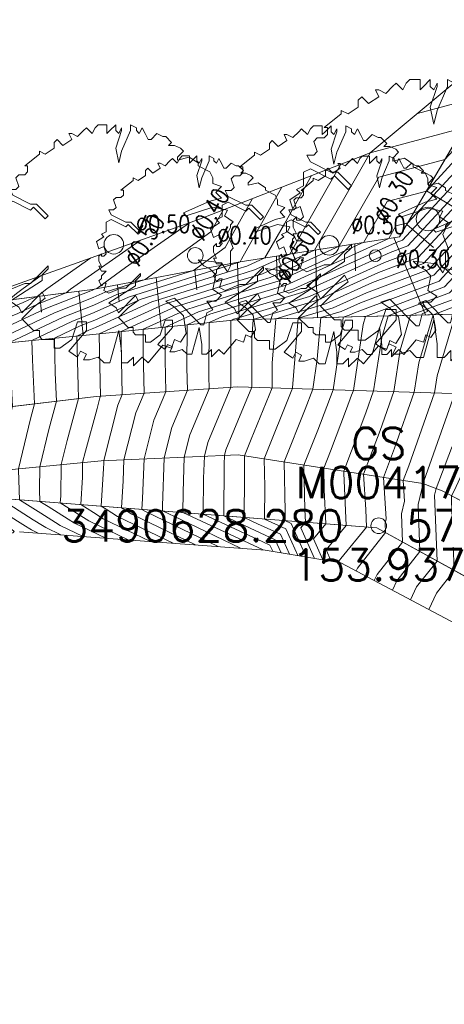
# Model space of a CAD drawing. Header units: metres. Extents: x 3490449 to 3490968, y 5754217 to 5754743.
# Tile 46 of 212: x 3490619 to 3490630, y 5754399 to 5754424. Entities that reach past the tile are written whole.
import ezdxf
from ezdxf.enums import TextEntityAlignment as Align

# ---------------------------------------------------------------- set-up
doc = ezdxf.new("R2010")
doc.units = ezdxf.units.M
doc.header["$LTSCALE"] = 0.25
doc.linetypes.add('Kartierung-07$0$AUSGEZOGEN', pattern=[0])
for name, color, linetype, lineweight, true_color in [('Kartierung-07$0$$BOESCHUNG', 7, 'Continuous', 18, 0x82563a), ('Kartierung-07$0$$BRUCH', 7, 'Continuous', 18, 0x82563a), ('Kartierung-07$0$$HOEHEN_Haupt', 7, 'Continuous', 18, 0x82563a), ('Kartierung-07$0$$HOEHEN_Mittel', 7, 'Continuous', 18, 0x82563a), ('Kartierung-07$0$$P_INF_FL', 7, 'Kartierung-07$0$AUSGEZOGEN', 18, 0x82563a), ('Kartierung-07$0$$P_INF_H', 7, 'Kartierung-07$0$AUSGEZOGEN', 18, 0x82563a), ('Kartierung-07$0$$P_INF_NR', 7, 'Kartierung-07$0$AUSGEZOGEN', 18, 0x82563a), ('Kartierung-07$0$$P_INF_X', 7, 'Kartierung-07$0$AUSGEZOGEN', 18, 0x82563a), ('Kartierung-07$0$$PKT_GS', 7, 'Continuous', 18, 0x82563a), ('Kartierung-07$0$B_Baum', 7, 'Continuous', 18, 0x82563a), ('Kartierung-07$0$B_Befestigt', 7, 'Continuous', 18, 0x82563a), ('Kartierung-07$0$B_Boeschung_OK', 7, 'Continuous', 18, 0x82563a), ('Kartierung-07$0$B_Gelaendeknick', 7, 'Continuous', 18, 0x82563a), ('Kartierung-07$0$B_Schrift_Baum', 7, 'Continuous', 18, 0x82563a), ('Kartierung-07$0$B_Schrift_Baum_60Grad', 7, 'Continuous', 18, 0x82563a), ('Kartierung-07$0$B_Zaun', 7, 'Kartierung-07$0$AUSGEZOGEN', 18, 0x82563a), ('Kartierung-07$0$Hilfe_DGM', 7, 'Continuous', 18, 0x82563a), ('Kartierung-07$0$SYM_GS', 7, 'Kartierung-07$0$AUSGEZOGEN', 18, 0x82563a)]:
    doc.layers.add(name, color=color, linetype=linetype, lineweight=lineweight, true_color=true_color)
doc.styles.add('Kartierung-07$0$STANDARD', font='romans.shx', dxfattribs={"width": 0.8})

# ---------------------------------------------------------------- blocks, each defined once
blk = doc.blocks.new('Kartierung-07$0$PKT_GS')
at = {"layer": 'Kartierung-07$0$SYM_GS'}
blk.add_circle((0, 0), 0.2, dxfattribs=at)
at = {"layer": 'Kartierung-07$0$$P_INF_FL', "style": 'Kartierung-07$0$STANDARD'}
blk.add_attdef('CODE', text='', height=0.8, dxfattribs=at).set_placement((0, 1.7), align=Align.CENTER)
at = {"layer": 'Kartierung-07$0$$P_INF_H', "style": 'Kartierung-07$0$STANDARD'}
blk.add_attdef('H', text='', height=0.8, dxfattribs=at).set_placement((0, -1.4), align=Align.CENTER)
at = {"layer": 'Kartierung-07$0$$P_INF_NR', "style": 'Kartierung-07$0$STANDARD'}
blk.add_attdef('NR', text='', height=0.8, dxfattribs=at).set_placement((0, 0.7), align=Align.CENTER)
at = {"layer": 'Kartierung-07$0$$P_INF_X', "style": 'Kartierung-07$0$STANDARD'}
blk.add_attdef('X', text='', height=0.8, dxfattribs=at).set_placement((-0.9, -0.4), align=Align.RIGHT)
blk.add_attdef('Y', (0.7, -0.4), '', height=0.8, dxfattribs=at)
blk = doc.blocks.new('Kartierung-07$0$B_Baum')
at = {"layer": 'Kartierung-07$0$B_Baum'}
blk.add_lwpolyline([(-0.4417, -0.1918), (-0.4667, -0.1793), (-0.4542, -0.1418), (-0.4667, -0.1418), (-0.4792, -0.1543), (-0.4917, -0.1293), (-0.4792, -0.1168), (-0.4792, -0.1043), (-0.4542, -0.0793), (-0.4792, -0.0793), (-0.4917, -0.0543), (-0.4792, -0.0543), (-0.4917, -0.0293), (-0.4917, -0.0043), (-0.4792, 0.0082), (-0.4792, -0.0043), (-0.4667, -0.0043), (-0.4542, 0.0082), (-0.4667, 0.0457), (-0.4917, 0.0332), (-0.5042, 0.0707), (-0.4667, 0.0957), (-0.4792, 0.1082), (-0.4542, 0.1207), (-0.4542, 0.1457), (-0.4542, 0.1707), (-0.4292, 0.1832), (-0.3542, 0.1457), (-0.3417, 0.1582), (-0.2917, 0.1082), (-0.2792, 0.1207), (-0.3292, 0.1707), (-0.3542, 0.1707), (-0.4292, 0.2082), (-0.4417, 0.2332), (-0.4167, 0.2332), (-0.4042, 0.2457), (-0.4167, 0.2832), (-0.4042, 0.2957), (-0.3792, 0.2957), (-0.3667, 0.3082), (-0.3667, 0.3332), (-0.3792, 0.3332), (-0.3167, 0.3832), (-0.3167, 0.3957), (-0.2917, 0.3832), (-0.2542, 0.4082), (-0.2542, 0.4332), (-0.2417, 0.4457), (-0.2167, 0.4207), (-0.1792, 0.4457), (-0.1917, 0.4707), (-0.1792, 0.4707), (-0.1542, 0.4582), (-0.1292, 0.4832), (-0.1167, 0.4957), (-0.0917, 0.4707), (-0.0792, 0.4957), (-0.0667, 0.5082), (-0.0292, 0.5082), (-0.0292, 0.4707), (-0.0167, 0.4832), (0.0083, 0.5082), (0.0083, 0.4832), (0.0208, 0.4707), (0.0333, 0.4957), (0.0333, 0.4832), (0.0083, 0.4082), (0.0208, 0.3457), (0.0333, 0.3957), (0.0708, 0.4832), (0.0708, 0.5082), (0.0958, 0.4957), (0.0958, 0.4832), (0.1083, 0.4707), (0.1208, 0.4957), (0.1333, 0.4707), (0.1458, 0.4457), (0.1583, 0.4457), (0.1833, 0.4707), (0.2083, 0.4582), (0.2208, 0.4582), (0.2458, 0.4332), (0.2333, 0.4207), (0.2583, 0.4207), (0.2833, 0.4082), (0.2958, 0.3957), (0.2708, 0.3707), (0.2708, 0.3582), (0.3208, 0.3707), (0.3583, 0.3457), (0.3583, 0.3332), (0.4083, 0.3082), (0.4208, 0.2832), (0.4208, 0.2582), (0.4583, 0.2457), (0.4333, 0.2207), (0.4583, 0.1957), (0.4083, 0.1832), (0.2958, 0.1332), (0.3083, 0.1207), (0.4208, 0.1582), (0.4833, 0.1457), (0.4708, 0.1207), (0.5083, 0.0957), (0.4958, 0.0832), (0.4958, 0.0707), (0.4833, 0.0457), (0.5083, -0.0168), (0.4958, -0.0293), (0.4958, -0.0918), (0.4833, -0.1168), (0.4583, -0.0793), (0.3583, -0.0668), (0.3833, -0.0918), (0.4083, -0.1043), (0.4333, -0.1293), (0.4208, -0.1918), (0.4583, -0.2168), (0.4333, -0.2418), (0.3958, -0.2418), (0.4208, -0.2793), (0.3958, -0.2918), (0.3833, -0.3418), (0.3708, -0.3418), (0.2583, -0.2293), (0.2208, -0.2418), (0.2583, -0.2668), (0.2958, -0.3043), (0.3083, -0.3793), (0.2833, -0.4168), (0.2583, -0.4043), (0.2458, -0.4418), (0.2083, -0.4293), (0.1458, -0.5043), (0.1208, -0.4793), (0.0833, -0.5168), (0.0833, -0.4793), (0.0583, -0.5043), (0.0333, -0.5043), (0.0333, -0.4543), (0.0208, -0.3668), (-0.0167, -0.5043), (-0.0417, -0.5043), (-0.0667, -0.4793), (-0.1042, -0.4918), (-0.1292, -0.4918), (-0.1167, -0.4668), (-0.1417, -0.4543), (-0.1542, -0.4793), (-0.1917, -0.4543), (-0.1167, -0.3668), (-0.1167, -0.3293), (-0.1542, -0.3293), (-0.1792, -0.4043), (-0.2292, -0.4418), (-0.2542, -0.4418), (-0.2542, -0.4043), (-0.3042, -0.4043), (-0.3167, -0.3918), (-0.3167, -0.3668), (-0.3417, -0.3668), (-0.3917, -0.3168), (-0.3417, -0.2668), (-0.2917, -0.2293), (-0.3042, -0.2043), (-0.3917, -0.2918), (-0.4042, -0.2668), (-0.4417, -0.2418), (-0.3042, -0.1543), (-0.3042, -0.1293), (-0.2792, -0.1043), (-0.2792, -0.0918), (-0.3542, -0.1668), (-0.3792, -0.1668), (-0.4417, -0.1918)], dxfattribs=at)

msp = doc.modelspace()

# ---------------------------------------------------------------- linework, layer by layer
at = {"layer": 'Kartierung-07$0$$BOESCHUNG', "ltscale": 0.02}
for p, q in [((3490631.669, 5754418.386, 89.448), (3490629.502, 5754419.68, 154.956)), ((3490629.682, 5754418.233, 141.781), (3490628.995, 5754418.818, 154.956)), ((3490629.472, 5754416.515, 154.184), (3490628.664, 5754418.486, 154.98)), ((3490627.685, 5754417.641, 154.768), (3490627.668, 5754418.33, 155.137)), ((3490625.69, 5754417.425, 155.096), (3490625.675, 5754418.016, 155.453)), ((3490626.716, 5754416.443, 154.315), (3490626.671, 5754418.173, 155.295)), ((3490624.717, 5754416.391, 154.663), (3490624.679, 5754417.859, 155.609)), ((3490622.727, 5754416.195, 155.018), (3490622.597, 5754417.471, 155.778)), ((3490623.635, 5754417.152, 155.381), (3490623.583, 5754417.655, 155.698)), ((3490621.656, 5754416.845, 155.612), (3490621.611, 5754417.286, 155.857)), ((3490619.673, 5754416.589, 155.889), (3490619.633, 5754416.997, 156.091)), ((3490620.737, 5754415.993, 155.372), (3490620.626, 5754417.123, 155.956))]:
    msp.add_line(p, q, dxfattribs=at)
at = {"layer": 'Kartierung-07$0$$BRUCH', "ltscale": 0.02}
for p, q in [((3490628.814, 5754418.51), (3490631.994, 5754423.921)), ((3490624.694, 5754417.862), (3490628.814, 5754418.51)), ((3490620.971, 5754417.167), (3490624.694, 5754417.862)), ((3490616.194, 5754416.56), (3490620.971, 5754417.167)), ((3490630.568, 5754416.543), (3490624.638, 5754416.389)), ((3490624.638, 5754416.389), (3490621.068, 5754416.026)), ((3490621.068, 5754416.026), (3490616.34, 5754415.56)), ((3490621.071, 5754414.436), (3490616.68, 5754413.909)), ((3490624.685, 5754414.68), (3490621.071, 5754414.436)), ((3490630.436, 5754414.504), (3490624.685, 5754414.68)), ((3490621.199, 5754412.796), (3490624.691, 5754412.946)), ((3490624.691, 5754412.946), (3490629.409, 5754412.214)), ((3490616.901, 5754412.378), (3490621.199, 5754412.796)), ((3490616.948, 5754411.969), (3490628.232, 5754411.083)), ((3490636.264, 5754408.682), (3490629.903, 5754412.025)), ((3490628.232, 5754411.083), (3490638.489, 5754405.437))]:
    msp.add_line(p, q, dxfattribs=at)
at = {"layer": 'Kartierung-07$0$$HOEHEN_Haupt', "ltscale": 0.02}
for points in [[(3490627.067, 5754410.234), (3490626.939, 5754410.518), (3490627.328, 5754410.995), (3490627.45, 5754411.144), (3490627.39, 5754412.48), (3490627.387, 5754412.528), (3490627.954, 5754414.015), (3490628.152, 5754414.574), (3490628.358, 5754415.943), (3490628.521, 5754416.49), (3490630.091, 5754417.078), (3490630.532, 5754417.555), (3490632.706, 5754421.001), (3490633.026, 5754421.388), (3490633.44, 5754421.55), (3490637.005, 5754422.648), (3490639.011, 5754423.972), (3490640.643, 5754426.021)], [(3490626.001, 5754410.412), (3490625.774, 5754410.918), (3490625.189, 5754411.189), (3490624.844, 5754411.349), (3490624.853, 5754412.375), (3490624.856, 5754412.747), (3490624.853, 5754412.921), (3490625.023, 5754413.348), (3490625.557, 5754414.653), (3490625.557, 5754415.28), (3490625.653, 5754416.415), (3490626.92, 5754416.794), (3490628.12, 5754417.339), (3490629.423, 5754417.827), (3490630.483, 5754418.973), (3490631.815, 5754421.084), (3490632.708, 5754422.167), (3490633.869, 5754422.621), (3490635.587, 5754423.15), (3490638.768, 5754425.249)], [(3490641.415, 5754425.409), (3490639.254, 5754422.695), (3490638.424, 5754422.147), (3490635.605, 5754421.279), (3490634.509, 5754420.483), (3490633.888, 5754419.911), (3490631.228, 5754416.278), (3490631.125, 5754416.077), (3490630.724, 5754414.39), (3490630.137, 5754413.114), (3490629.746, 5754412.085), (3490629.705, 5754411.913), (3490629.77, 5754410.236), (3490629.249, 5754409.574), (3490629.094, 5754409.248)], [(3490624.18, 5754410.606), (3490622.343, 5754411.488), (3490622.238, 5754411.554), (3490622.255, 5754411.832), (3490622.291, 5754412.843), (3490622.541, 5754413.831), (3490622.845, 5754414.556), (3490622.826, 5754415.372), (3490622.828, 5754416.205), (3490623.677, 5754416.593), (3490624.657, 5754416.9), (3490625.915, 5754417.276), (3490628.536, 5754418.466), (3490628.718, 5754418.784), (3490629.023, 5754418.865), (3490630.433, 5754420.39), (3490630.923, 5754421.167), (3490632.391, 5754422.946), (3490634.148, 5754423.632)], [(3490621.311, 5754410.82), (3490620.513, 5754411.203), (3490620.35, 5754411.306), (3490619.845, 5754411.624), (3490619.632, 5754411.758), (3490619.621, 5754412.056), (3490619.63, 5754412.643), (3490619.857, 5754413.591), (3490620.058, 5754414.314), (3490620.022, 5754415.038), (3490620.001, 5754415.921), (3490620.661, 5754416.234), (3490621.038, 5754416.383), (3490622.188, 5754416.909), (3490624.688, 5754417.691), (3490624.911, 5754417.758), (3490625.376, 5754417.969), (3490625.875, 5754418.841), (3490626.561, 5754420.068)], [(3490617.853, 5754410.698), (3490618.155, 5754411.01), (3490617.195, 5754411.856), (3490617.026, 5754411.963), (3490616.904, 5754412.352), (3490616.895, 5754412.377), (3490616.899, 5754412.393), (3490617.243, 5754413.977), (3490617.221, 5754414.413), (3490617.132, 5754415.638), (3490618.638, 5754416.371), (3490619.069, 5754416.555), (3490619.568, 5754416.791), (3490620.301, 5754417.082), (3490620.417, 5754417.175), (3490622.192, 5754418.417)]]:
    msp.add_lwpolyline(points, dxfattribs=at)
at = {"layer": 'Kartierung-07$0$$HOEHEN_Mittel', "ltscale": 0.02}
for points in [[(3490624.754, 5754410.563), (3490623.231, 5754411.294), (3490622.759, 5754411.513), (3490622.76, 5754411.641), (3490622.804, 5754412.865), (3490623, 5754413.642), (3490623.399, 5754414.593), (3490623.386, 5754415.163), (3490623.388, 5754416.262), (3490623.974, 5754416.53), (3490624.651, 5754416.742), (3490626.116, 5754417.179), (3490628.729, 5754418.366), (3490628.889, 5754418.426), (3490630.443, 5754420.107), (3490631.101, 5754421.151), (3490632.455, 5754422.79), (3490634.212, 5754423.477), (3490634.452, 5754423.551), (3490638.573, 5754426.271)], [(3490625.328, 5754410.52), (3490625.203, 5754410.58), (3490623.281, 5754411.472), (3490623.285, 5754411.996), (3490623.317, 5754412.887), (3490623.46, 5754413.453), (3490623.953, 5754414.631), (3490623.946, 5754414.955), (3490623.949, 5754416.319), (3490624.272, 5754416.467), (3490624.645, 5754416.584), (3490626.317, 5754417.083), (3490628.577, 5754418.109), (3490629.022, 5754418.276), (3490630.453, 5754419.823), (3490631.28, 5754421.134), (3490632.518, 5754422.634), (3490634.126, 5754423.263), (3490634.736, 5754423.451), (3490638.622, 5754426.015)], [(3490625.574, 5754410.484), (3490625.503, 5754410.642), (3490625.32, 5754410.726), (3490623.802, 5754411.431), (3490623.81, 5754412.35), (3490623.83, 5754412.909), (3490623.919, 5754413.264), (3490624.508, 5754414.668), (3490624.506, 5754414.747), (3490624.509, 5754416.376), (3490624.57, 5754416.404), (3490624.639, 5754416.425), (3490626.518, 5754416.987), (3490628.425, 5754417.853), (3490629.156, 5754418.126), (3490630.463, 5754419.54), (3490631.458, 5754421.117), (3490632.582, 5754422.479), (3490634.041, 5754423.049), (3490635.02, 5754423.35), (3490638.671, 5754425.76)], [(3490627.28, 5754410.198), (3490627.263, 5754410.235), (3490627.314, 5754410.298), (3490627.971, 5754411.103), (3490627.951, 5754411.549), (3490627.894, 5754412.449), (3490628.319, 5754413.564), (3490628.671, 5754414.558), (3490628.831, 5754415.616), (3490629.094, 5754416.505), (3490630.225, 5754416.928), (3490630.542, 5754417.272), (3490632.885, 5754420.985), (3490633.089, 5754421.232), (3490633.355, 5754421.336), (3490637.289, 5754422.548), (3490639.059, 5754423.716), (3490640.797, 5754425.898)], [(3490627.705, 5754409.984), (3490627.74, 5754410.056), (3490628.452, 5754410.962), (3490628.442, 5754411.202), (3490628.468, 5754411.31), (3490628.401, 5754412.37), (3490628.683, 5754413.112), (3490629.19, 5754414.542), (3490629.303, 5754415.289), (3490629.668, 5754416.52), (3490630.358, 5754416.778), (3490630.552, 5754416.988), (3490633.063, 5754420.968), (3490633.153, 5754421.077), (3490633.269, 5754421.122), (3490637.573, 5754422.448), (3490639.108, 5754423.461), (3490640.952, 5754425.776)], [(3490625.787, 5754410.448), (3490625.639, 5754410.78), (3490625.255, 5754410.958), (3490624.323, 5754411.39), (3490624.334, 5754412.705), (3490624.342, 5754412.931), (3490624.379, 5754413.075), (3490624.688, 5754413.813), (3490625.038, 5754414.669), (3490625.038, 5754415.907), (3490625.08, 5754416.4), (3490626.719, 5754416.89), (3490628.272, 5754417.596), (3490629.29, 5754417.977), (3490630.473, 5754419.256), (3490631.636, 5754421.101), (3490632.645, 5754422.323), (3490633.955, 5754422.835), (3490635.303, 5754423.25), (3490638.719, 5754425.504)], [(3490628.168, 5754409.739), (3490628.243, 5754409.895), (3490628.891, 5754410.72), (3490628.863, 5754411.439), (3490628.941, 5754411.764), (3490628.907, 5754412.292), (3490629.048, 5754412.661), (3490629.709, 5754414.526), (3490629.775, 5754414.962), (3490630.241, 5754416.535), (3490630.492, 5754416.628), (3490630.562, 5754416.705), (3490632.468, 5754419.726), (3490632.729, 5754420.113), (3490633.27, 5754420.851), (3490633.332, 5754420.908), (3490633.44, 5754420.987), (3490637.856, 5754422.348), (3490639.156, 5754423.206), (3490641.106, 5754425.654)], [(3490641.261, 5754425.531), (3490639.205, 5754422.95), (3490638.14, 5754422.247), (3490634.522, 5754421.133), (3490633.92, 5754420.696), (3490633.579, 5754420.381), (3490630.686, 5754416.431), (3490630.682, 5754416.423), (3490630.643, 5754416.261), (3490630.5, 5754415.487), (3490630.247, 5754414.635), (3490630.228, 5754414.51), (3490629.434, 5754412.27), (3490629.412, 5754412.213), (3490629.284, 5754411.676), (3490629.331, 5754410.478), (3490628.746, 5754409.735), (3490628.631, 5754409.493)], [(3490641.57, 5754425.286), (3490639.302, 5754422.439), (3490638.707, 5754422.047), (3490636.687, 5754421.424), (3490635.098, 5754420.27), (3490634.197, 5754419.44), (3490631.769, 5754416.126), (3490631.568, 5754415.731), (3490631.205, 5754414.201), (3490630.212, 5754412.042), (3490630.137, 5754411.902), (3490630.141, 5754411.766), (3490630.21, 5754409.994), (3490629.753, 5754409.413), (3490629.557, 5754409.003)], [(3490626.214, 5754410.377), (3490625.91, 5754411.056), (3490625.365, 5754411.308), (3490625.372, 5754412.126), (3490625.36, 5754412.842), (3490626.062, 5754414.603), (3490626.076, 5754414.637), (3490626.076, 5754414.654), (3490626.227, 5754416.43), (3490627.121, 5754416.697), (3490627.968, 5754417.082), (3490629.557, 5754417.677), (3490630.493, 5754418.689), (3490631.993, 5754421.068), (3490632.772, 5754422.011), (3490633.783, 5754422.406), (3490635.871, 5754423.049), (3490638.816, 5754424.994)], [(3490626.427, 5754410.341), (3490626.045, 5754411.194), (3490625.887, 5754411.267), (3490625.889, 5754411.505), (3490625.867, 5754412.764), (3490626.405, 5754414.114), (3490626.595, 5754414.622), (3490626.71, 5754415.387), (3490626.8, 5754416.445), (3490627.322, 5754416.601), (3490627.816, 5754416.825), (3490629.69, 5754417.527), (3490630.503, 5754418.406), (3490632.171, 5754421.051), (3490632.835, 5754421.855), (3490633.698, 5754422.192), (3490636.154, 5754422.949), (3490638.865, 5754424.738)], [(3490626.64, 5754410.305), (3490626.292, 5754411.084), (3490626.408, 5754411.226), (3490626.393, 5754411.549), (3490626.373, 5754412.685), (3490626.729, 5754413.577), (3490627.114, 5754414.606), (3490627.348, 5754416.158), (3490627.374, 5754416.46), (3490627.523, 5754416.505), (3490627.664, 5754416.569), (3490629.824, 5754417.377), (3490630.513, 5754418.122), (3490632.35, 5754421.034), (3490632.899, 5754421.7), (3490633.612, 5754421.978), (3490636.438, 5754422.849), (3490638.913, 5754424.483)], [(3490626.854, 5754410.27), (3490626.616, 5754410.801), (3490626.929, 5754411.185), (3490626.89, 5754412.055), (3490626.88, 5754412.606), (3490627.053, 5754413.039), (3490627.457, 5754414.12), (3490627.59, 5754414.467), (3490627.633, 5754414.59), (3490627.886, 5754416.27), (3490627.947, 5754416.475), (3490629.958, 5754417.228), (3490630.523, 5754417.839), (3490632.528, 5754421.018), (3490632.962, 5754421.544), (3490633.526, 5754421.764), (3490636.722, 5754422.749), (3490638.962, 5754424.227)], [(3490633.116, 5754423.771), (3490632.201, 5754423.413), (3490630.447, 5754421.288), (3490628.062, 5754420.654), (3490626.64, 5754418.168), (3490625.313, 5754417.565), (3490624.675, 5754417.375), (3490622.784, 5754416.782), (3490621.146, 5754416.034), (3490621.146, 5754415.997), (3490621.182, 5754414.443), (3490621.163, 5754414.398), (3490621.095, 5754414.129), (3490620.792, 5754413.037), (3490620.723, 5754412.75), (3490620.718, 5754412.379), (3490620.675, 5754411.676), (3490620.997, 5754411.473), (3490621.245, 5754411.317), (3490622.459, 5754410.734)], [(3490632.771, 5754423.817), (3490632.137, 5754423.569), (3490630.921, 5754422.096), (3490629.268, 5754421.656)], [(3490623.033, 5754410.691), (3490621.611, 5754411.374), (3490621.32, 5754411.557), (3490621.196, 5754411.635), (3490621.255, 5754412.593), (3490621.263, 5754412.737), (3490621.266, 5754412.799), (3490621.622, 5754414.209), (3490621.736, 5754414.481), (3490621.706, 5754415.788), (3490621.707, 5754416.091), (3490623.081, 5754416.719), (3490624.669, 5754417.216), (3490625.514, 5754417.469), (3490627.272, 5754418.267), (3490628.281, 5754420.031), (3490629.972, 5754420.481), (3490630.413, 5754420.957), (3490630.566, 5754421.2), (3490632.264, 5754423.257), (3490633.46, 5754423.724)], [(3490623.607, 5754410.649), (3490621.977, 5754411.431), (3490621.717, 5754411.595), (3490621.759, 5754412.284), (3490621.778, 5754412.821), (3490622.082, 5754414.02), (3490622.29, 5754414.518), (3490622.266, 5754415.58), (3490622.267, 5754416.148), (3490623.379, 5754416.656), (3490624.663, 5754417.058), (3490625.715, 5754417.372), (3490627.904, 5754418.367), (3490628.499, 5754419.407), (3490629.497, 5754419.673), (3490630.423, 5754420.674), (3490630.745, 5754421.184), (3490632.328, 5754423.102), (3490633.804, 5754423.678)], [(3490621.885, 5754410.777), (3490620.879, 5754411.26), (3490620.673, 5754411.39), (3490620.153, 5754411.717), (3490620.165, 5754411.901), (3490620.176, 5754412.697), (3490620.325, 5754413.314), (3490620.621, 5754414.382), (3490620.605, 5754414.703), (3490620.575, 5754415.977), (3490620.88, 5754416.122), (3490621.054, 5754416.191), (3490622.486, 5754416.846), (3490624.681, 5754417.533), (3490625.112, 5754417.661), (3490626.008, 5754418.069), (3490626.968, 5754419.748), (3490627.311, 5754420.361)], [(3490620.737, 5754410.863), (3490620.147, 5754411.146), (3490620.026, 5754411.222), (3490619.653, 5754411.458), (3490619.111, 5754411.799), (3490619.082, 5754412.557), (3490619.083, 5754412.59), (3490619.39, 5754413.868), (3490619.495, 5754414.247), (3490619.439, 5754415.372), (3490619.427, 5754415.864), (3490620.443, 5754416.345), (3490621.021, 5754416.574), (3490621.891, 5754416.972), (3490624.694, 5754417.849), (3490624.71, 5754417.854), (3490624.745, 5754417.87), (3490624.781, 5754417.935), (3490625.81, 5754419.776)], [(3490620.163, 5754410.906), (3490619.781, 5754411.09), (3490619.702, 5754411.139), (3490619.461, 5754411.291), (3490618.59, 5754411.84), (3490618.584, 5754412.006), (3490618.536, 5754412.537), (3490618.892, 5754414.02), (3490618.922, 5754414.145), (3490618.932, 5754414.179), (3490618.856, 5754415.706), (3490618.853, 5754415.808), (3490620.224, 5754416.457), (3490621.005, 5754416.766), (3490621.593, 5754417.035), (3490623.556, 5754417.65), (3490624.36, 5754418.232), (3490625.059, 5754419.483)], [(3490619.589, 5754410.949), (3490619.414, 5754411.033), (3490619.379, 5754411.055), (3490619.268, 5754411.125), (3490618.764, 5754411.443), (3490618.069, 5754411.881), (3490618.033, 5754411.995), (3490617.989, 5754412.484), (3490618.261, 5754413.614), (3490618.369, 5754414.112), (3490618.304, 5754415.42), (3490618.279, 5754415.751), (3490618.686, 5754415.949), (3490618.803, 5754415.999), (3490620.005, 5754416.568), (3490620.989, 5754416.958), (3490621.295, 5754417.098), (3490622.319, 5754417.419), (3490623.998, 5754418.634), (3490624.309, 5754419.19)], [(3490618.934, 5754410.945), (3490618.976, 5754410.988), (3490618.843, 5754411.105), (3490617.547, 5754411.922), (3490617.464, 5754412.187), (3490617.442, 5754412.431), (3490617.577, 5754412.993), (3490617.806, 5754414.044), (3490617.762, 5754414.916), (3490617.706, 5754415.695), (3490618.662, 5754416.16), (3490618.936, 5754416.277), (3490619.787, 5754416.68), (3490620.972, 5754417.15), (3490620.998, 5754417.161), (3490621.082, 5754417.188), (3490621.82, 5754417.722), (3490623.455, 5754418.866)], [(3490616.773, 5754410.45), (3490617.335, 5754411.031), (3490616.43, 5754411.829), (3490616.432, 5754411.968), (3490616.328, 5754412.262), (3490616.68, 5754413.909), (3490616.558, 5754415.581), (3490618.614, 5754416.582), (3490619.203, 5754416.833), (3490619.349, 5754416.903), (3490619.565, 5754416.988), (3490619.809, 5754417.184), (3490620.929, 5754417.967)], [(3490615.692, 5754410.203), (3490616.514, 5754411.052), (3490615.82, 5754411.665), (3490615.825, 5754411.967), (3490615.761, 5754412.147), (3490615.977, 5754413.158), (3490616.055, 5754413.762), (3490615.972, 5754415.147), (3490615.99, 5754415.5), (3490616.318, 5754415.708), (3490617.796, 5754416.406), (3490618.591, 5754416.793), (3490618.829, 5754416.895), (3490619.038, 5754417.062), (3490619.201, 5754417.193), (3490619.666, 5754417.518)]]:
    msp.add_lwpolyline(points, dxfattribs=at)
at = {"layer": 'Kartierung-07$0$B_Baum'}
for centre, radius in [((3490629.54, 5754418.96, 154.519), 0.3), ((3490621.519, 5754418.317, 155.96), 0.25), ((3490627.014, 5754418.29, 154.577), 0.25), ((3490623.597, 5754418.031, 155.965), 0.2), ((3490628.194, 5754418.026, 154.294), 0.15)]:
    msp.add_circle(centre, radius, dxfattribs=at)
at = {"layer": 'Kartierung-07$0$B_Befestigt', "ltscale": 0.02}
for points in [[(3490628.814, 5754418.51), (3490631.994, 5754423.921)], [(3490630.568, 5754416.543), (3490624.638, 5754416.389), (3490621.068, 5754416.026), (3490616.34, 5754415.56)], [(3490616.901, 5754412.378), (3490621.199, 5754412.796), (3490624.691, 5754412.946), (3490629.409, 5754412.214)], [(3490629.409, 5754412.214), (3490629.903, 5754412.025)]]:
    msp.add_lwpolyline(points, dxfattribs=at)
at = {"layer": 'Kartierung-07$0$B_Befestigt', "ltscale": 0.02, "elevation": 146.169}
msp.add_lwpolyline([(3490627.593, 5754341.352), (3490630.017, 5754349.286), (3490632.373, 5754356.856), (3490634.861, 5754366.401), (3490636.858, 5754375.441), (3490638.028, 5754381.946), (3490638.955, 5754389.833), (3490640.036, 5754397.942), (3490640.741, 5754404.731), (3490636.264, 5754408.682), (3490629.903, 5754412.025)], dxfattribs=at)
at = {"layer": 'Kartierung-07$0$B_Boeschung_OK', "ltscale": 0.02, "elevation": 156.558}
msp.add_lwpolyline([(3490616.194, 5754416.56), (3490620.971, 5754417.167), (3490624.694, 5754417.862), (3490628.814, 5754418.51)], dxfattribs=at)
at = {"layer": 'Kartierung-07$0$B_Gelaendeknick', "ltscale": 0.02, "elevation": 151.599}
msp.add_lwpolyline([(3490641.506, 5754410.022), (3490640.449, 5754410.47), (3490635.891, 5754412.355), (3490630.436, 5754414.504), (3490624.685, 5754414.68), (3490621.071, 5754414.436), (3490616.68, 5754413.909)], dxfattribs=at)
at = {"layer": 'Kartierung-07$0$B_Zaun', "ltscale": 0.02}
msp.add_lwpolyline([(3490597.364, 5754401.207), (3490600.736, 5754406.776), (3490610.665, 5754410.274), (3490616.948, 5754411.969), (3490628.232, 5754411.083), (3490638.489, 5754405.437), (3490637.279, 5754396.482)], dxfattribs=at)
at = {"layer": 'Kartierung-07$0$Hilfe_DGM', "ltscale": 0.02}
for points in [[(3490618.769, 5754417.199), (3490623.708, 5754418.956), (3490628.062, 5754420.654), (3490631.994, 5754423.921), (3490634.268, 5754423.616), (3490638.262, 5754427.908), (3490640.3, 5754432.854), (3490646.658, 5754439.68)], [(3490620.12, 5754326.501), (3490622.181, 5754328.434), (3490623.093, 5754329.582), (3490624.376, 5754331.866), (3490626.067, 5754336.485), (3490618.473, 5754337.417), (3490624.338, 5754349.421), (3490626.73, 5754357.596), (3490624.027, 5754374.059), (3490625.284, 5754383.272), (3490628.519, 5754386.207), (3490634.57, 5754390.163), (3490636.481, 5754390.754), (3490637.105, 5754393.661), (3490637.279, 5754396.482), (3490637.23, 5754404.934), (3490627.312, 5754410.193), (3490625.38, 5754410.516), (3490619.107, 5754410.985)]]:
    msp.add_lwpolyline(points, dxfattribs=at)

# ---------------------------------------------------------------- block references
at = {"layer": 'Kartierung-07$0$$PKT_GS'}
msp.add_blockref('Kartierung-07$0$PKT_GS', (3490628.28, 5754411.136, 153.937), dxfattribs=at).add_auto_attribs({'Y': '5754411.136', 'X': '3490628.280', 'H': '153.937', 'CODE': 'GS', 'NR': 'M00417'})
at = {"layer": 'Kartierung-07$0$B_Baum'}
for p, xscale, yscale, zscale in [((3490629.54, 5754418.96, 310.667), 7, 7, 7), ((3490621.519, 5754418.317, 312.108), 6, 6, 6), ((3490627.014, 5754418.29, 310.725), 6, 6, 6), ((3490623.597, 5754418.031, 312.113), 5, 5, 5), ((3490628.194, 5754418.026, 310.442), 5, 5, 5)]:
    msp.add_blockref('Kartierung-07$0$B_Baum', p, dxfattribs=dict(at, xscale=xscale, yscale=yscale, zscale=zscale))

# ---------------------------------------------------------------- texts
at = {"layer": 'Kartierung-07$0$B_Schrift_Baum', "char_height": 0.45, "attachment_point": 1, "style": 'Kartierung-07$0$STANDARD'}
for s, insert, width in [('%%c0.50', (3490622.085, 5754419.059, 217.094), 2.01912), ('%%c0.50', (3490627.58, 5754419.032, 215.711), 2.01912), ('%%c0.40', (3490624.163, 5754418.773, 217.099), 2.01912), ('%%c0.30', (3490628.719, 5754418.168, 215.428), 2.05976)]:
    msp.add_mtext(s, dxfattribs=dict(at, insert=insert, width=width))
at = {"layer": 'Kartierung-07$0$B_Schrift_Baum_60Grad', "char_height": 0.45, "attachment_point": 1, "rotation": 60, "style": 'Kartierung-07$0$STANDARD'}
for s, insert, width in [('%%c0.30', (3490628.113, 5754419.04, 215.428), 2.05976), ('%%c0.40', (3490623.408, 5754418.595, 217.099), 2.01912), ('%%c0.50', (3490621.759, 5754417.935, 217.094), 2.01912), ('%%c0.50', (3490625.613, 5754417.524, 215.711), 2.01912)]:
    msp.add_mtext(s, dxfattribs=dict(at, insert=insert, width=width))

doc.saveas('drawing.dxf')
